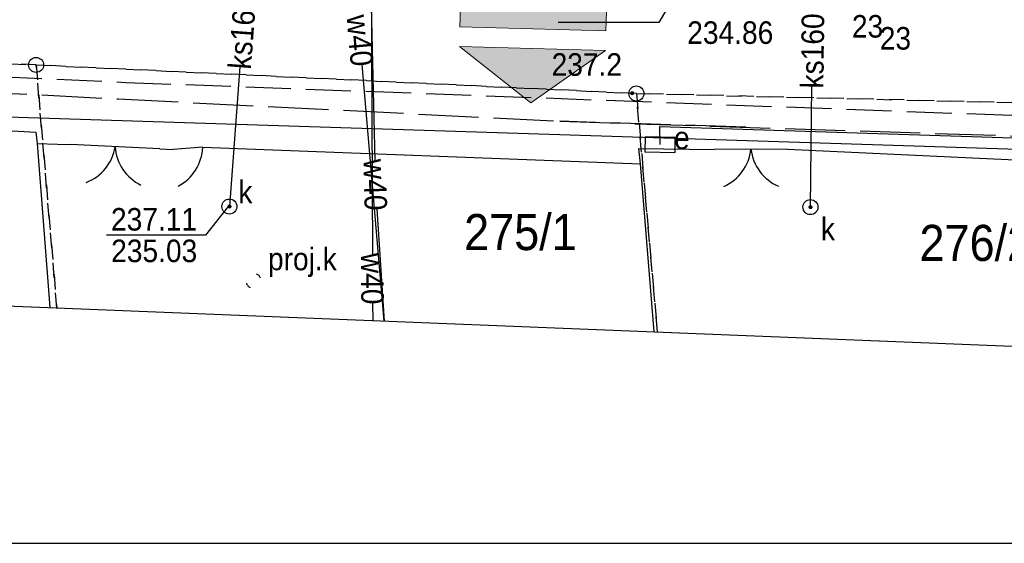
# Model space of a CAD drawing. Extents: x 40810 to 6568062, y -66833 to 5647073.
# Tile 6 of 32: x 6567803 to 6567836, y 5646925 to 5646942. Entities that reach past the tile are written whole.
import ezdxf
from ezdxf.enums import TextEntityAlignment as Align

# ---------------------------------------------------------------- set-up
doc = ezdxf.new("R2010")
doc.units = 0
doc.header["$MEASUREMENT"] = 0
for name, pattern in [('DGN_STYLE_2191', [1, -0.25, 0.5, -0.25]), ('DGN_STYLE_9021', [7.5, 3.75, 3.75]), ('KTJZ01_05', [2, 1.5, -0.5]), ('MZ050808', [0.8, 0.4, -0.4]), ('SUPE_P_01_05', [2.5, 2, -0.5])]:
    doc.linetypes.add(name, pattern=pattern)
doc.layers.add('a3', color=3, linetype='CONTINUOUS', lineweight=30, plot=False)
for name, color, linetype in [('BDOT1', 7, 'CONTINUOUS'), ('EWID', 7, 'CONTINUOUS'), ('GESUT1', 7, 'CONTINUOUS'), ('GESUT2', 7, 'CONTINUOUS'), ('PZAG', 7, 'CONTINUOUS'), ('REDAKCJA1', 7, 'CONTINUOUS')]:
    doc.layers.add(name, color=color, linetype=linetype)
doc.layers.add('wymiarowanie', color=176, linetype='CONTINUOUS', lineweight=9)
doc.styles.get("Standard").update_dxf_attribs({"font": 'GOTHIC.TTF'})
doc.styles.add('STYLE-GEO_140', font='geo_140.shx', dxfattribs={"bigfont": 'geo_140big.shx'})

# ---------------------------------------------------------------- blocks, each defined once
blk = doc.blocks.new('KTOK02_1')
at = {"layer": 'BDOT1', "color": 7, "linetype": 'Continuous'}
for centre, radius, start, end in [((-5.07, -0.55), 5.1, 6.3347, 66.4773), ((5.06, -0.54), 5.09, 113.4578, 173.7303)]:
    blk.add_arc(centre, radius, start, end, dxfattribs=at)
blk = doc.blocks.new('KTOK04_2')
at = {"layer": 'BDOT1', "color": 7, "linetype": 'Continuous'}
blk.add_arc((5.06, -0.57), 5.1, 113.6744, 173.5135, dxfattribs=at)
blk = doc.blocks.new('KTOK02_4')
at = {"layer": 'BDOT1', "color": 7, "linetype": 'Continuous'}
for centre, radius, start, end in [((-5.07, -0.56), 5.1, 6.3349, 66.4775), ((5.06, -0.56), 5.09, 113.458, 173.7305)]:
    blk.add_arc(centre, radius, start, end, dxfattribs=at)
blk = doc.blocks.new('DWG_H0_11')
at = {"layer": 'BDOT1', "linetype": 'Continuous'}
blk.add_hatch(color=7, dxfattribs=at).paths.add_polyline_path([(0.09, 0, 1), (-0.09, 0, 1)], flags=16)
at = {"layer": 'BDOT1', "color": 7, "linetype": 'Continuous'}
blk.add_lwpolyline([(0.09, 0, 1), (-0.09, 0, 1)], format="xyb", close=True, dxfattribs=at)
blk = doc.blocks.new('RTPW01_1')
at = {"layer": 'BDOT1', "color": 7, "linetype": 'Continuous'}
blk.add_circle((0, 0), 0.09, dxfattribs=at)
blk.add_blockref('DWG_H0_11', (0, 0), dxfattribs=at)
blk = doc.blocks.new('SUUS18_1')
at = {"layer": 'GESUT1', "color": 202, "linetype": 'Continuous'}
blk.add_lwpolyline([(-1, 0.5), (-1, -0.5), (1, -0.5), (1, 0.5)], close=True, dxfattribs=at)
blk = doc.blocks.new('SUUS22_1')
at = {"layer": 'GESUT1', "color": 202, "linetype": 'Continuous'}
blk.add_circle((0, 0), 0.5, dxfattribs=at)
blk = doc.blocks.new('DWG_H0_27')
at = {"layer": 'GESUT1', "linetype": 'Continuous'}
blk.add_hatch(color=44, dxfattribs=at).paths.add_polyline_path([(-0.09, 0, 1), (0.09, 0, 1)], flags=16)
at = {"layer": 'GESUT1', "color": 44, "linetype": 'Continuous'}
blk.add_lwpolyline([(-0.09, 0, 1), (0.09, 0, 1)], format="xyb", close=True, dxfattribs=at)
blk = doc.blocks.new('SUPS00_1')
at = {"layer": 'GESUT1', "color": 44, "linetype": 'Continuous'}
blk.add_circle((0, 0), 0.09, dxfattribs=at)
blk.add_blockref('DWG_H0_27', (0, 0), dxfattribs=at)
blk = doc.blocks.new('SUUS_P_1')
at = {"layer": 'GESUT2', "color": 44, "linetype": 'MZ050808'}
for start, end in [(18.91077, 108.83936), (199.05513, 288.98243)]:
    blk.add_arc((0.001, 0.002), 0.5, start, end, dxfattribs=at)
blk = doc.blocks.new('EGBP04_1')
at = {"layer": 'EWID', "color": 92, "linetype": 'Continuous'}
blk.add_circle((0, 0), 0.5, dxfattribs=at)
blk = doc.blocks.new('ZJZAD')
at = {"layer": 'wymiarowanie', "linetype": 'Continuous'}
for points in [[(6567732.514, 5647006.679), (6567732.514, 5646999.738), (6567729.924, 5647003.209)], [(6567734.374, 5647006.679), (6567733.444, 5647006.679), (6567733.444, 5646999.738), (6567734.374, 5646999.738)], [(6567735.304, 5647006.679), (6567735.304, 5646999.738), (6567737.893, 5647003.209)]]:
    blk.add_hatch(color=1, dxfattribs=at).paths.add_polyline_path(points)
at = {"layer": 'wymiarowanie', "color": 1, "linetype": 'Continuous'}
for points in [[(6567732.514, 5647006.679), (6567732.514, 5646999.738), (6567729.924, 5647003.209), (6567732.514, 5647006.679)], [(6567735.304, 5647006.679), (6567735.304, 5646999.738), (6567737.893, 5647003.209), (6567735.304, 5647006.679)]]:
    blk.add_lwpolyline(points, dxfattribs=at)
blk.add_lwpolyline([(6567734.374, 5647006.679), (6567733.444, 5647006.679), (6567733.444, 5646999.738), (6567734.374, 5646999.738)], close=True, dxfattribs=at)

msp = doc.modelspace()

# ---------------------------------------------------------------- linework, layer by layer
at = {"layer": 'a3'}
msp.add_lwpolyline([(6567721.593, 5647073.487), (6567721.593, 5646924.987), (6568061.593, 5646924.987), (6568061.593, 5647073.487), (6567721.593, 5647073.487)], dxfattribs=at)
at = {"layer": 'BDOT1', "color": 7, "linetype": 'KTJZ01_05'}
msp.add_lwpolyline([(6567776.45, 5646941.74), (6567806.71, 5646940.32), (6567866.48, 5646938.1)], dxfattribs=at)
at = {"layer": 'BDOT1', "color": 7, "linetype": 'DGN_STYLE_9021'}
for points in [[(6567787.66, 5646940.19), (6567787.63, 5646939.57), (6567803.72, 5646938.66)], [(6567803.72, 5646938.66), (6567803.76, 5646938.29), (6567804.19, 5646932.83)], [(6567803.76, 5646938.29), (6567804.44, 5646938.27), (6567804.871, 5646938.25)], [(6567807.849, 5646938.111), (6567808.29, 5646938.09)], [(6567809.274, 5646938.16), (6567809.28, 5646938.16), (6567823.84, 5646937.61), (6567823.78, 5646938.12)], [(6567823.78, 5646938.12), (6567826.29, 5646938.09)], [(6567828.73, 5646938.1), (6567842.22, 5646937.47), (6567843.551, 5646937.446)], [(6567824.29, 5646932.02), (6567823.84, 5646937.61)]]:
    msp.add_lwpolyline(points, dxfattribs=at)
at = {"layer": 'BDOT1', "color": 7, "linetype": 'Continuous'}
for points in [[(6567807.849, 5646938.111), (6567804.871, 5646938.25)], [(6567809.274, 5646938.16), (6567808.29, 5646938.09)], [(6567828.73, 5646938.1), (6567826.29, 5646938.09)]]:
    msp.add_lwpolyline(points, dxfattribs=at)
at = {"layer": 'EWID', "color": 92, "linetype": 'DGN_STYLE_2191'}
for p, q in [((6567803.73, 5646940.9), (6567746.94, 5646943.23)), ((6567746.94, 5646943.23), (6567803.73, 5646940.9)), ((6567823.7, 5646939.95), (6567803.73, 5646940.9)), ((6567803.73, 5646940.9), (6567823.7, 5646939.95)), ((6567803.73, 5646940.9), (6567804.42, 5646932.82)), ((6567804.42, 5646932.82), (6567803.73, 5646940.9)), ((6567847.6, 5646939.37), (6567823.7, 5646939.95)), ((6567823.7, 5646939.95), (6567847.6, 5646939.37)), ((6567824.4, 5646932.02), (6567823.7, 5646939.95)), ((6567823.7, 5646939.95), (6567824.4, 5646932.02))]:
    msp.add_line(p, q, dxfattribs=at)
at = {"layer": 'GESUT1', "color": 5, "linetype": 'Continuous'}
for points in [[(6567814.8, 5646946.114), (6567815, 5646937.719)], [(6567814.87, 5646946.11), (6567814.919, 5646934.592)], [(6567826.41, 5646945.68), (6567824.45, 5646942.31), (6567821.1, 5646942.31)], [(6567815.311, 5646932.381), (6567814.579, 5646940.919)], [(6567815.07, 5646936.107), (6567815.307, 5646932.381)], [(6567814.926, 5646932.992), (6567814.928, 5646932.396)]]:
    msp.add_lwpolyline(points, dxfattribs=at)
at = {"layer": 'GESUT1', "color": 44, "linetype": 'Continuous'}
for points in [[(6567810.51, 5646940.84), (6567810.16, 5646936.19)], [(6567829.49, 5646936.17), (6567829.54, 5646940.19)], [(6567810.12, 5646936.19), (6567809.36, 5646935.24), (6567806.07, 5646935.24)]]:
    msp.add_lwpolyline(points, dxfattribs=at)
at = {"layer": 'GESUT1', "color": 230, "linetype": 'Continuous'}
msp.add_lwpolyline([(6567824.49, 5646938.25), (6567824.48, 5646938.85), (6567837.27, 5646938.44)], dxfattribs=at)
at = {"layer": 'GESUT2', "color": 230, "linetype": 'SUPE_P_01_05'}
msp.add_lwpolyline([(6567746.147, 5646948.866), (6567743.906, 5646948.972), (6567768.211, 5646947.829), (6567784.029, 5646947.086), (6567783.943, 5646940.913), (6567806.461, 5646939.771), (6567821.151, 5646939.027), (6567827.342, 5646938.827), (6567821.151, 5646939.027), (6567849.186, 5646938.121), (6567858.362, 5646937.824)], dxfattribs=at)
at = {"layer": 'PZAG', "color": 53, "linetype": 'Continuous'}
msp.add_lwpolyline([(6567733.08, 5646941.4), (6567866.56, 5646937.13)], dxfattribs=at)
at = {"layer": 'REDAKCJA1', "color": 133, "linetype": 'Continuous'}
msp.add_lwpolyline([(6567725.089, 5647031.92), (6567733.591, 5646935.664), (6567867.179, 5646930.3), (6567857.819, 5647034.168)], close=True, dxfattribs=at)

# ---------------------------------------------------------------- block references
at = {"layer": 'BDOT1', "color": 7, "linetype": 'Continuous', "xscale": 0.5, "yscale": 0.5, "zscale": 0.5}
msp.add_blockref('RTPW01_1', (6567823.56, 5646939.96), dxfattribs=at)
at = {"layer": 'BDOT1', "color": 7, "linetype": 'Continuous'}
for name, p, xscale, yscale, zscale, rotation in [('KTOK02_4', (6567806.36, 5646938.18), 0.2999995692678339, 0.2999995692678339, 0.2999995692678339, 177.3229709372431), ('KTOK04_2', (6567809.27, 5646938.16), 0.3000002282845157, 0.3000002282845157, 0.3000002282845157, 184.0445572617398), ('KTOK02_1', (6567827.51, 5646938.1), 0.3000006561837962, 0.3000006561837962, 0.3000006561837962, 180.2347882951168)]:
    msp.add_blockref(name, p, dxfattribs=dict(at, xscale=xscale, yscale=yscale, zscale=zscale, rotation=rotation))
at = {"layer": 'EWID', "color": 92, "linetype": 'Continuous', "xscale": 0.5, "yscale": 0.5, "zscale": 0.5}
for p in [(6567803.73, 5646940.9), (6567823.7, 5646939.95)]:
    msp.add_blockref('EGBP04_1', p, dxfattribs=at)
at = {"layer": 'GESUT1', "color": 202, "linetype": 'Continuous', "xscale": 0.4999989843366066, "yscale": 0.4999989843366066, "zscale": 0.4999989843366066, "rotation": 178.9001611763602}
msp.add_blockref('SUUS18_1', (6567824.49, 5646938.25), dxfattribs=at)
at = {"layer": 'GESUT1', "color": 202, "linetype": 'Continuous', "xscale": 0.5, "yscale": 0.5, "zscale": 0.5}
for p in [(6567810.16, 5646936.19), (6567829.49, 5646936.17)]:
    msp.add_blockref('SUUS22_1', p, dxfattribs=at)
at = {"layer": 'GESUT1', "color": 44, "linetype": 'Continuous', "xscale": 0.5, "yscale": 0.5, "zscale": 0.5}
for p in [(6567810.16, 5646936.19), (6567829.49, 5646936.17)]:
    msp.add_blockref('SUPS00_1', p, dxfattribs=at)
at = {"layer": 'GESUT2', "color": 44, "linetype": 'MZ050808', "xscale": 0.5, "yscale": 0.5, "zscale": 0.5}
msp.add_blockref('SUUS_P_1', (6567810.96, 5646933.72), dxfattribs=at)
at = {"layer": 'wymiarowanie', "color": 7, "linetype": 'Continuous', "xscale": 0.7, "yscale": 0.7, "zscale": 0.7, "rotation": 88.43840531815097}
msp.add_blockref('ZJZAD', (10393967.574, 943513.248), dxfattribs=at)

# ---------------------------------------------------------------- texts
at = {"layer": 'BDOT1', "color": 7, "linetype": 'Continuous', "style": 'STYLE-GEO_140', "width": 0.93328}
msp.add_text('237.2', height=0.75, dxfattribs=at).set_placement((6567822.051, 5646940.915), align=Align.MIDDLE_CENTER)
at = {"layer": 'EWID', "color": 92, "linetype": 'Continuous', "style": 'STYLE-GEO_140', "width": 0.9333}
for s, p in [('275/1', (6567819.842, 5646935.34)), ('276/2', (6567834.992, 5646934.98))]:
    msp.add_text(s, height=1.2, dxfattribs=at).set_placement(p, align=Align.MIDDLE_CENTER)
at = {"layer": 'GESUT1', "color": 44, "linetype": 'Continuous', "style": 'STYLE-GEO_140', "width": 0.93328}
for rotation, p in [(85.739, (6567810.593, 5646942.007)), (89.2598, (6567829.56, 5646941.367))]:
    msp.add_text('ks160', height=0.75, rotation=rotation, dxfattribs=at).set_placement(p, align=Align.MIDDLE_CENTER)
at = {"layer": 'GESUT1', "color": 5, "linetype": 'Continuous', "style": 'STYLE-GEO_140', "width": 0.93328}
for rotation, p in [(274.9005, (6567814.502, 5646941.714)), (271.3669, (6567815.014, 5646936.918)), (270.244, (6567814.918, 5646933.791))]:
    msp.add_text('w40', height=0.75, rotation=rotation, dxfattribs=at).set_placement(p, align=Align.MIDDLE_CENTER)
at = {"layer": 'GESUT1', "color": 44, "linetype": 'Continuous', "style": 'STYLE-GEO_140', "width": 0.93336}
for s, p in [('234.86', (6567828.255, 5646941.6)), ('237.11', (6567809.084, 5646935.39)), ('235.03', (6567809.09, 5646934.34))]:
    msp.add_text(s, height=0.75, dxfattribs=at).set_placement(p, align=Align.RIGHT)
at = {"layer": 'GESUT1', "color": 5, "linetype": 'Continuous', "style": 'STYLE-GEO_140', "width": 0.93336}
msp.add_text('23', height=0.75, dxfattribs=at).set_placement((6567830.87, 5646941.81))
msp.add_text('23', height=0.75, dxfattribs=at).set_placement((6567832.838, 5646941.41), align=Align.RIGHT)
at = {"layer": 'GESUT1', "color": 250, "linetype": 'Continuous', "style": 'STYLE-GEO_140', "width": 0.93328}
for s, p in [('e', (6567825.213, 5646938.475)), ('k', (6567810.693, 5646936.675)), ('k', (6567830.073, 5646935.445))]:
    msp.add_text(s, height=0.75, dxfattribs=at).set_placement(p, align=Align.MIDDLE_CENTER)
at = {"layer": 'GESUT2', "color": 44, "linetype": 'Continuous', "style": 'STYLE-GEO_140', "width": 0.93328}
msp.add_text('proj.k', height=0.75, dxfattribs=at).set_placement((6567812.588, 5646934.445), align=Align.MIDDLE_CENTER)
at = {"layer": 'REDAKCJA1', "color": 7, "linetype": 'Continuous', "insert": (6567800.982, 5646944.049), "char_height": 1, "width": 11.55482, "attachment_point": 1}
msp.add_mtext('Istniejący hydrant', dxfattribs=at)

doc.saveas('drawing.dxf')
